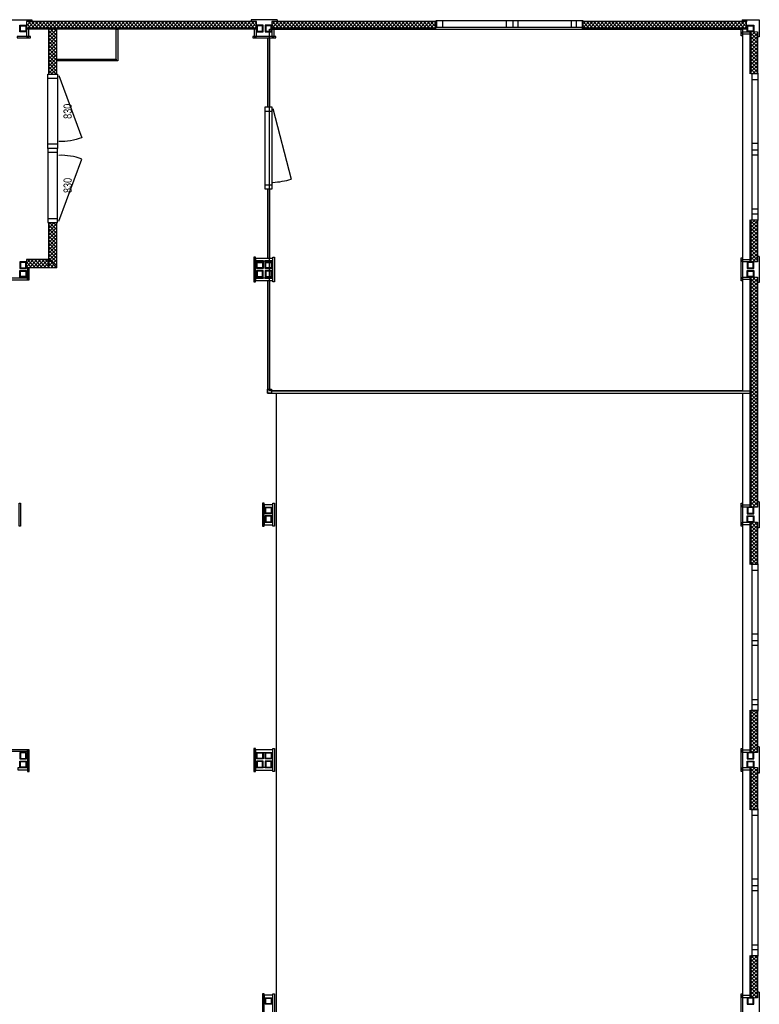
# Model space of a CAD drawing. Header units: inches. Extents: x 15 to 546804, y -66 to 267312.
# Tile 203 of 256: x 499591 to 508666, y 64431 to 76514. Entities that reach past the tile are written whole.
import ezdxf
from ezdxf.enums import TextEntityAlignment as Align

# ---------------------------------------------------------------- set-up
doc = ezdxf.new("R2010")
doc.units = ezdxf.units.IN
doc.header["$MEASUREMENT"] = 0
doc.linetypes.add('DASHED', pattern=[0.75, 0.5, -0.25])
doc.layers.add('812', color=221, linetype='Continuous', plot=False)
doc.layers.add('hulplijn', color=140, linetype='Continuous', plot=False)
doc.layers.add('A-1030-BE', color=7, linetype='Continuous')
doc.styles.get("Standard").update_dxf_attribs({"font": 'arial.ttf'})
pattern_1 = [(135, (563402.89, -87219.66), (-22.097087, -22.097087), []), (225, (563402.89, -87219.66), (22.097087, -22.097087), [])]
pattern_2 = [(135, (554786.89, -74452.228), (-22.097087, -22.097087), []), (225, (554786.89, -74452.228), (22.097087, -22.097087), [])]

# ---------------------------------------------------------------- blocks, each defined once
blk = doc.blocks.new('bi.dk.830.100')
for p, q in [((910, 120), (0, 120)), ((0, 120), (0, 0)), ((0, 0), (910, 0)), ((50, 120), (50, 0)), ((860, 0), (860, 120)), ((910, 0), (910, 120))]:
    blk.add_line(p, q)
at = {"flags": 128}
blk.add_lwpolyline([(17, -15), (779, -297)], dxfattribs=at)
blk.add_arc((89, -40), 736, 339.57, 1.9742)

msp = doc.modelspace()

# ---------------------------------------------------------------- hatches: boundary and pattern name
at = {"layer": 'A-1030-BE', "linetype": 'Continuous', "lineweight": 0}
h = msp.add_hatch(dxfattribs=at)
h.set_pattern_fill('ANSI37', scale=250, style=0)
h.set_pattern_definition([(45, (387071.85, 21651.33), (-22.097087, 22.097087), []), (135, (387071.85, 21651.33), (-22.097087, -22.097087), [])])
h.paths.add_polyline_path([(502684, 76491), (504697, 76491), (504697, 76411), (502684, 76411)])
h = msp.add_hatch(dxfattribs=at)
h.set_pattern_fill('ANSI37', scale=250, style=0)
h.set_pattern_definition([(45, (390882.85, 21651.33), (-22.097087, 22.097087), []), (135, (390882.85, 21651.33), (-22.097087, -22.097087), [])])
h.paths.add_polyline_path([(506495, 76491), (508508, 76491), (508508, 76411), (506495, 76411)])
h = msp.add_hatch(dxfattribs=at)
h.set_pattern_fill('ANSI37', scale=250, angle=90, style=0)
h.set_pattern_definition(pattern_2)
h.paths.add_polyline_path([(499947, 76399), (499947, 75845), (500047, 75845), (500047, 76399)])
h = msp.add_hatch(dxfattribs=at)
h.set_pattern_fill('ANSI37', scale=250, angle=90, style=0)
h.set_pattern_definition([(135, (563402.89, -85617.66), (-22.097087, -22.097087), []), (225, (563402.89, -85617.66), (22.097087, -22.097087), [])])
h.paths.add_polyline_path([(508563, 76366), (508563, 75848), (508643, 75848), (508643, 76366)])
h = msp.add_hatch(dxfattribs=at)
h.set_pattern_fill('ANSI37', scale=250, angle=90, style=0)
h.set_pattern_definition(pattern_2)
h.paths.add_polyline_path([(499947, 73571), (499947, 74025), (500047, 74025), (500047, 73471)])
h = msp.add_hatch(dxfattribs=at)
h.set_pattern_fill('ANSI37', scale=250, angle=90, style=0)
h.set_pattern_definition([(135, (563402.89, -87923.66), (-22.097087, -22.097087), []), (225, (563402.89, -87923.66), (22.097087, -22.097087), [])])
h.paths.add_polyline_path([(508563, 74060), (508563, 73542), (508643, 73542), (508643, 74060)])
h = msp.add_hatch(dxfattribs=at)
h.set_pattern_fill('ANSI37', scale=250, style=0)
h.set_pattern_definition([(45, (351672.85, 18731.33), (-22.097087, 22.097087), []), (135, (351672.85, 18731.33), (-22.097087, -22.097087), [])])
h.paths.add_polyline_path([(499947, 73571), (499674, 73571), (499674, 73471), (500047, 73471)])
h = msp.add_hatch(dxfattribs=at)
h.set_pattern_fill('ANSI37', scale=250, angle=90, style=0)
h.set_pattern_definition(pattern_1)
h.paths.add_polyline_path([(508563, 73356), (508563, 70532), (508643, 70532), (508643, 73356)])
h = msp.add_hatch(dxfattribs=at)
h.set_pattern_fill('ANSI37', scale=250, angle=90, style=0)
h.set_pattern_definition([(135, (563402.89, -87862.176), (-22.097087, -22.097087), []), (225, (563402.89, -87862.176), (22.097087, -22.097087), [])])
h.paths.add_polyline_path([(508563, 70346), (508563, 69828), (508643, 69828), (508643, 70346)])
h = msp.add_hatch(dxfattribs=at)
h.set_pattern_fill('ANSI37', scale=250, angle=90, style=0)
h.set_pattern_definition(pattern_1)
h.paths.add_polyline_path([(508563, 67522), (508563, 68040), (508643, 68040), (508643, 67522)])
h = msp.add_hatch(dxfattribs=at)
h.set_pattern_fill('ANSI37', scale=250, angle=90, style=0)
h.set_pattern_definition(pattern_1)
h.paths.add_polyline_path([(508563, 67336), (508563, 66818), (508643, 66818), (508643, 67336)])
h = msp.add_hatch(dxfattribs=at)
h.set_pattern_fill('ANSI37', scale=250, angle=90, style=0)
h.set_pattern_definition([(135, (563402.89, -84209.66), (-22.097087, -22.097087), []), (225, (563402.89, -84209.66), (22.097087, -22.097087), [])])
h.paths.add_polyline_path([(508563, 64512), (508563, 65030), (508643, 65030), (508643, 64512)])

# ---------------------------------------------------------------- linework, layer by layer
at = {"layer": '812', "color": 7}
for p, q in [((502657, 76399, 850), (508461, 76399, 850)), ((502657, 71958, 850), (502657, 76399, 850)), ((508461, 76399, 850), (508461, 71958, 850)), ((508461, 71958, 850), (502657, 71958, 850)), ((502744, 71931, 850), (508461, 71931, 850)), ((502744, 61370, 850), (502744, 71931, 850)), ((508461, 71931, 850), (508461, 61370, 850))]:
    msp.add_line(p, q, dxfattribs=at)
at = {"layer": 'A-1030-BE', "color": 7}
for p, q in [((499421, 76514, 850), (499741, 76514, 850)), ((499422, 76514, 850), (499740, 76514, 850)), ((499740, 76514, 850), (499740, 76492, 850)), ((499740, 76492, 850), (499761, 76492, 850)), ((499741, 76514, 850), (499741, 76493, 850)), ((499741, 76493, 850), (499760, 76493, 850)), ((499741, 76491, 850), (499760, 76491, 850)), ((502432, 76492, 850), (502411, 76492, 850)), ((502431, 76493, 850), (502412, 76493, 850)), ((502431, 76491, 850), (502412, 76491, 850)), ((502431, 76514, 850), (502431, 76493, 850)), ((502751, 76514, 850), (502431, 76514, 850)), ((502432, 76514, 850), (502432, 76492, 850)), ((502750, 76514, 850), (502432, 76514, 850)), ((502750, 76514, 850), (502750, 76492, 850)), ((502750, 76492, 850), (502771, 76492, 850)), ((502751, 76514, 850), (502751, 76493, 850)), ((502751, 76493, 850), (502770, 76493, 850)), ((502751, 76491, 850), (502770, 76491, 850)), ((508457, 76492, 850), (508436, 76492, 850)), ((508456, 76493, 850), (508437, 76493, 850)), ((508456, 76491, 850), (508437, 76491, 850)), ((508456, 76514, 850), (508456, 76493, 850)), ((508456, 76514, 850), (508666, 76514, 850)), ((508456, 76492, 850), (508456, 76491, 850)), ((508457, 76514, 850), (508457, 76492, 850)), ((508457, 76514, 850), (508665, 76514, 850)), ((508665, 76514, 850), (508665, 76305, 850)), ((508666, 76514, 850), (508666, 76304, 850)), ((508643, 76304, 850), (508643, 76285, 850)), ((508644, 76304, 850), (508643, 76304, 850)), ((508665, 76305, 850), (508644, 76305, 850)), ((508644, 76305, 850), (508644, 76284, 850)), ((508666, 76304, 850), (508644, 76304, 850)), ((508644, 76304, 850), (508644, 76285, 850)), ((508643, 73609, 850), (508643, 73629, 850)), ((508644, 73609, 850), (508644, 73629, 850)), ((508644, 73609, 850), (508644, 73629, 850)), ((508666, 73609, 850), (508644, 73609, 850)), ((508665, 73609, 850), (508644, 73609, 850)), ((508665, 73609, 850), (508665, 73290, 850)), ((508666, 73609, 850), (508666, 73289, 850)), ((508643, 73289, 850), (508643, 73270, 850)), ((508665, 73290, 850), (508644, 73290, 850)), ((508644, 73290, 850), (508644, 73269, 850)), ((508666, 73289, 850), (508644, 73289, 850)), ((508644, 73289, 850), (508644, 73270, 850)), ((508643, 70599, 850), (508643, 70619, 850)), ((508644, 70599, 850), (508644, 70619, 850)), ((508644, 70599, 850), (508644, 70619, 850)), ((508666, 70599, 850), (508644, 70599, 850)), ((508665, 70599, 850), (508644, 70599, 850)), ((508665, 70599, 850), (508665, 70280, 850)), ((508666, 70599, 850), (508666, 70279, 850)), ((508643, 70279, 850), (508643, 70260, 850)), ((508665, 70280, 850), (508644, 70280, 850)), ((508644, 70280, 850), (508644, 70259, 850)), ((508666, 70279, 850), (508644, 70279, 850)), ((508644, 70279, 850), (508644, 70260, 850)), ((508643, 67589, 850), (508643, 67609, 850)), ((508644, 67589, 850), (508644, 67609, 850)), ((508644, 67589, 850), (508644, 67609, 850)), ((508666, 67589, 850), (508644, 67589, 850)), ((508665, 67589, 850), (508644, 67589, 850)), ((508665, 67589, 850), (508665, 67270, 850)), ((508666, 67589, 850), (508666, 67269, 850)), ((508643, 67269, 850), (508643, 67250, 850)), ((508665, 67270, 850), (508644, 67270, 850)), ((508644, 67270, 850), (508644, 67249, 850)), ((508666, 67269, 850), (508644, 67269, 850)), ((508644, 67269, 850), (508644, 67250, 850)), ((508643, 64579, 850), (508643, 64599, 850)), ((508644, 64579, 850), (508644, 64599, 850)), ((508644, 64579, 850), (508644, 64599, 850)), ((508666, 64579, 850), (508644, 64579, 850)), ((508665, 64579, 850), (508644, 64579, 850)), ((508665, 64579, 850), (508665, 64260, 850)), ((508666, 64579, 850), (508666, 64259, 850))]:
    msp.add_line(p, q, dxfattribs=at)
at = {"layer": 'A-1030-BE', "color": 7, "linetype": 'Continuous', "lineweight": 0}
for p, q in [((499674, 76481, 850), (499684, 76491, 850)), ((499674, 76437, 850), (499729, 76491, 850)), ((499693, 76411, 850), (499773, 76491, 850)), ((499774, 76411, 850), (499694, 76491, 850)), ((499737, 76411, 850), (499817, 76491, 850)), ((499818, 76411, 850), (499738, 76491, 850)), ((499781, 76411, 850), (499861, 76491, 850)), ((499863, 76411, 850), (499783, 76491, 850)), ((499825, 76411, 850), (499905, 76491, 850)), ((499907, 76411, 850), (499827, 76491, 850)), ((499870, 76411, 850), (499950, 76491, 850)), ((499951, 76411, 850), (499871, 76491, 850)), ((499914, 76411, 850), (499994, 76491, 850)), ((499995, 76411, 850), (499915, 76491, 850)), ((499958, 76411, 850), (500038, 76491, 850)), ((500039, 76411, 850), (499959, 76491, 850)), ((500002, 76411, 850), (500082, 76491, 850)), ((500084, 76411, 850), (500004, 76491, 850)), ((500046, 76411, 850), (500126, 76491, 850)), ((500128, 76411, 850), (500048, 76491, 850)), ((500091, 76411, 850), (500171, 76491, 850)), ((500172, 76411, 850), (500092, 76491, 850)), ((500135, 76411, 850), (500215, 76491, 850)), ((500216, 76411, 850), (500136, 76491, 850)), ((500179, 76411, 850), (500259, 76491, 850)), ((500260, 76411, 850), (500180, 76491, 850)), ((500223, 76411, 850), (500303, 76491, 850)), ((500305, 76411, 850), (500225, 76491, 850)), ((500267, 76411, 850), (500347, 76491, 850)), ((500349, 76411, 850), (500269, 76491, 850)), ((500311, 76411, 850), (500391, 76491, 850)), ((500393, 76411, 850), (500313, 76491, 850)), ((500356, 76411, 850), (500436, 76491, 850)), ((500437, 76411, 850), (500357, 76491, 850)), ((500400, 76411, 850), (500480, 76491, 850)), ((500481, 76411, 850), (500401, 76491, 850)), ((500444, 76411, 850), (500524, 76491, 850)), ((500526, 76411, 850), (500446, 76491, 850)), ((500488, 76411, 850), (500568, 76491, 850)), ((500570, 76411, 850), (500490, 76491, 850)), ((500532, 76411, 850), (500612, 76491, 850)), ((500614, 76411, 850), (500534, 76491, 850)), ((500577, 76411, 850), (500657, 76491, 850)), ((500658, 76411, 850), (500578, 76491, 850)), ((500621, 76411, 850), (500701, 76491, 850)), ((500702, 76411, 850), (500622, 76491, 850)), ((500665, 76411, 850), (500745, 76491, 850)), ((500747, 76411, 850), (500667, 76491, 850)), ((500709, 76411, 850), (500789, 76491, 850)), ((500791, 76411, 850), (500711, 76491, 850)), ((500753, 76411, 850), (500833, 76491, 850)), ((500835, 76411, 850), (500755, 76491, 850)), ((500798, 76411, 850), (500878, 76491, 850)), ((500879, 76411, 850), (500799, 76491, 850)), ((500842, 76411, 850), (500922, 76491, 850)), ((500923, 76411, 850), (500843, 76491, 850)), ((500886, 76411, 850), (500966, 76491, 850)), ((500968, 76411, 850), (500888, 76491, 850)), ((500930, 76411, 850), (501010, 76491, 850)), ((501012, 76411, 850), (500932, 76491, 850)), ((500974, 76411, 850), (501054, 76491, 850)), ((501056, 76411, 850), (500976, 76491, 850)), ((501019, 76411, 850), (501099, 76491, 850)), ((501100, 76411, 850), (501020, 76491, 850)), ((501063, 76411, 850), (501143, 76491, 850)), ((501144, 76411, 850), (501064, 76491, 850)), ((501107, 76411, 850), (501187, 76491, 850)), ((501188, 76411, 850), (501108, 76491, 850)), ((501151, 76411, 850), (501231, 76491, 850)), ((501233, 76411, 850), (501153, 76491, 850)), ((501195, 76411, 850), (501275, 76491, 850)), ((501277, 76411, 850), (501197, 76491, 850)), ((501240, 76411, 850), (501320, 76491, 850)), ((501321, 76411, 850), (501241, 76491, 850)), ((501284, 76411, 850), (501364, 76491, 850)), ((501365, 76411, 850), (501285, 76491, 850)), ((501328, 76411, 850), (501408, 76491, 850)), ((501409, 76411, 850), (501329, 76491, 850)), ((501372, 76411, 850), (501452, 76491, 850)), ((501454, 76411, 850), (501374, 76491, 850)), ((501416, 76411, 850), (501496, 76491, 850)), ((501498, 76411, 850), (501418, 76491, 850)), ((501461, 76411, 850), (501541, 76491, 850)), ((501542, 76411, 850), (501462, 76491, 850)), ((501505, 76411, 850), (501585, 76491, 850)), ((501586, 76411, 850), (501506, 76491, 850)), ((501549, 76411, 850), (501629, 76491, 850)), ((501630, 76411, 850), (501550, 76491, 850)), ((501593, 76411, 850), (501673, 76491, 850)), ((501675, 76411, 850), (501595, 76491, 850)), ((501637, 76411, 850), (501717, 76491, 850)), ((501719, 76411, 850), (501639, 76491, 850)), ((501681, 76411, 850), (501761, 76491, 850)), ((501763, 76411, 850), (501683, 76491, 850)), ((501726, 76411, 850), (501806, 76491, 850)), ((501807, 76411, 850), (501727, 76491, 850)), ((501770, 76411, 850), (501850, 76491, 850)), ((501851, 76411, 850), (501771, 76491, 850)), ((501814, 76411, 850), (501894, 76491, 850)), ((501896, 76411, 850), (501816, 76491, 850)), ((501858, 76411, 850), (501938, 76491, 850)), ((501940, 76411, 850), (501860, 76491, 850)), ((501902, 76411, 850), (501982, 76491, 850)), ((501984, 76411, 850), (501904, 76491, 850)), ((501947, 76411, 850), (502027, 76491, 850)), ((502028, 76411, 850), (501948, 76491, 850)), ((501991, 76411, 850), (502071, 76491, 850)), ((502072, 76411, 850), (501992, 76491, 850)), ((502035, 76411, 850), (502115, 76491, 850)), ((502117, 76411, 850), (502037, 76491, 850)), ((502079, 76411, 850), (502159, 76491, 850)), ((502161, 76411, 850), (502081, 76491, 850)), ((502123, 76411, 850), (502203, 76491, 850)), ((502205, 76411, 850), (502125, 76491, 850)), ((502168, 76411, 850), (502248, 76491, 850)), ((502249, 76411, 850), (502169, 76491, 850)), ((502212, 76411, 850), (502292, 76491, 850)), ((502293, 76411, 850), (502213, 76491, 850)), ((502256, 76411, 850), (502336, 76491, 850)), ((502338, 76411, 850), (502258, 76491, 850)), ((502300, 76411, 850), (502380, 76491, 850)), ((502382, 76411, 850), (502302, 76491, 850)), ((502344, 76411, 850), (502424, 76491, 850)), ((502426, 76411, 850), (502346, 76491, 850)), ((502389, 76411, 850), (502469, 76491, 850)), ((502470, 76411, 850), (502390, 76491, 850)), ((502498, 76428, 850), (502434, 76491, 850)), ((502498, 76472, 850), (502478, 76491, 850)), ((499730, 76411, 850), (499674, 76468, 850)), ((499686, 76411, 850), (499674, 76423, 850)), ((502433, 76411, 850), (502498, 76476, 850)), ((502477, 76411, 850), (502498, 76432, 850))]:
    msp.add_line(p, q, dxfattribs=at)
at = {"layer": 'A-1030-BE', "color": 7, "linetype": 'Continuous', "lineweight": 25, "ltscale": 10}
for p, q in [((502498, 76491, 850), (499674, 76491, 850)), ((502498, 76491, 850), (500485, 76491, 850)), ((504697, 76491, 850), (502684, 76491, 850)), ((506505, 76501, 850), (504697, 76501, 850)), ((504697, 76501, 850), (504697, 76491, 850)), ((504697, 76399, 850), (504697, 76491, 850)), ((504707, 76491, 850), (504697, 76491, 850)), ((504707, 76491, 850), (504707, 76422, 850)), ((504779, 76501, 850), (504779, 76422, 850)), ((505560, 76501, 850), (505560, 76422, 850)), ((505642, 76501, 850), (505642, 76422, 850)), ((505702, 76501, 850), (505702, 76422, 850)), ((506363, 76422, 850), (506363, 76501, 850)), ((506423, 76422, 850), (506423, 76501, 850)), ((508518, 76491, 850), (506495, 76491, 850)), ((506495, 76399, 850), (506495, 76491, 850)), ((506505, 76491, 850), (506495, 76491, 850)), ((506495, 76422, 850), (506495, 76491, 850)), ((506505, 76491, 850), (506505, 76501, 850)), ((502498, 76411, 850), (499674, 76411, 850)), ((502498, 76399, 850), (499674, 76399, 850)), ((499947, 75845, 850), (499947, 76399, 850)), ((500047, 75845, 850), (500047, 76399, 850)), ((504697, 76411, 850), (502684, 76411, 850)), ((504697, 76399, 850), (502684, 76399, 850)), ((504707, 76422, 850), (506495, 76422, 850)), ((508518, 76411, 850), (506495, 76411, 850)), ((508518, 76399, 850), (506495, 76399, 850)), ((502630, 76291, 850), (502630, 75443, 850)), ((502657, 76291, 850), (502657, 75443, 850)), ((508551, 76366, 850), (508551, 75848, 850)), ((508563, 76366, 850), (508563, 75848, 850)), ((508643, 76366, 850), (508643, 75848, 850)), ((508573, 75848, 850), (508573, 74060, 850)), ((508643, 75848, 850), (508573, 75848, 850)), ((508653, 75776, 850), (508573, 75776, 850)), ((508653, 75858, 850), (508643, 75858, 850)), ((508643, 75848, 850), (508643, 75858, 850)), ((508653, 74050, 850), (508653, 75858, 850)), ((502604, 74433, 850), (502604, 75443, 850)), ((502604, 75443, 850), (502684, 75443, 850)), ((502684, 75443, 850), (502684, 74433, 850)), ((502699, 75426, 850), (502923, 74557, 850)), ((502604, 75393, 850), (502684, 75393, 850)), ((508653, 74995, 850), (508573, 74995, 850)), ((508653, 74913, 850), (508573, 74913, 850)), ((508653, 74853, 850), (508573, 74853, 850)), ((502684, 74483, 850), (502604, 74483, 850)), ((502684, 74433, 850), (502604, 74433, 850)), ((502630, 74433, 850), (502630, 73584, 850)), ((502657, 74433, 850), (502657, 73584, 850)), ((508573, 74192, 850), (508653, 74192, 850)), ((508573, 74132, 850), (508653, 74132, 850)), ((499947, 73471, 850), (499947, 74025, 850)), ((500047, 73471, 850), (500047, 74025, 850)), ((508551, 74060, 850), (508551, 73542, 850)), ((508563, 74060, 850), (508563, 73542, 850)), ((508573, 74060, 850), (508643, 74060, 850)), ((508643, 74050, 850), (508643, 74060, 850)), ((508643, 74060, 850), (508643, 73542, 850)), ((508643, 74050, 850), (508653, 74050, 850)), ((499947, 73571, 850), (499674, 73571, 850)), ((499947, 73471, 850), (499674, 73471, 850)), ((508551, 73356, 850), (508551, 70532, 850)), ((508563, 73356, 850), (508563, 70532, 850)), ((508643, 73356, 850), (508643, 70532, 850)), ((502630, 73314, 850), (502630, 71931, 850)), ((502657, 73314, 850), (502657, 71981, 850)), ((502630, 71931, 850), (508551, 71931, 850)), ((502680, 71958, 850), (508551, 71958, 850)), ((508551, 70346, 850), (508551, 69828, 850)), ((508563, 70346, 850), (508563, 69828, 850)), ((508643, 70346, 850), (508643, 69828, 850)), ((508573, 69828, 850), (508573, 68040, 850)), ((508643, 69828, 850), (508573, 69828, 850)), ((508653, 69756, 850), (508573, 69756, 850)), ((508653, 69838, 850), (508643, 69838, 850)), ((508643, 69828, 850), (508643, 69838, 850)), ((508653, 68030, 850), (508653, 69838, 850)), ((508653, 68975, 850), (508573, 68975, 850)), ((508653, 68893, 850), (508573, 68893, 850)), ((508653, 68833, 850), (508573, 68833, 850)), ((508573, 68172, 850), (508653, 68172, 850)), ((508551, 68040, 850), (508551, 67522, 850)), ((508563, 68040, 850), (508563, 67522, 850)), ((508573, 68112, 850), (508653, 68112, 850)), ((508573, 68040, 850), (508643, 68040, 850)), ((508643, 68030, 850), (508643, 68040, 850)), ((508643, 68040, 850), (508643, 67522, 850)), ((508643, 68030, 850), (508653, 68030, 850)), ((508551, 67336, 850), (508551, 66818, 850)), ((508563, 67336, 850), (508563, 66818, 850)), ((508643, 67336, 850), (508643, 66818, 850)), ((508653, 66828, 850), (508643, 66828, 850)), ((508643, 66818, 850), (508643, 66828, 850)), ((508653, 65020, 850), (508653, 66828, 850)), ((508573, 66818, 850), (508573, 65030, 850)), ((508643, 66818, 850), (508573, 66818, 850)), ((508653, 66746, 850), (508573, 66746, 850)), ((508653, 65965, 850), (508573, 65965, 850)), ((508653, 65883, 850), (508573, 65883, 850)), ((508653, 65823, 850), (508573, 65823, 850)), ((508573, 65162, 850), (508653, 65162, 850)), ((508551, 65030, 850), (508551, 64512, 850)), ((508563, 65030, 850), (508563, 64512, 850)), ((508573, 65102, 850), (508653, 65102, 850)), ((508573, 65030, 850), (508643, 65030, 850)), ((508643, 65020, 850), (508643, 65030, 850)), ((508643, 65030, 850), (508643, 64512, 850)), ((508643, 65020, 850), (508653, 65020, 850))]:
    msp.add_line(p, q, dxfattribs=at)
at = {"layer": 'A-1030-BE', "color": 7, "linetype": 'Continuous', "lineweight": 25, "ltscale": 10, "elevation": 850}
for points in [[(499674, 76446), (499674, 76366), (499594, 76366), (499594, 76446)], [(499668, 76440), (499668, 76372), (499600, 76372), (499600, 76440)], [(499674, 76309), (499704, 76309), (499704, 76399), (499674, 76399)], [(500795, 76011), (500777, 76011), (500777, 76399), (500795, 76399)], [(502468, 76309), (502498, 76309), (502498, 76399), (502468, 76399)], [(502498, 76446), (502498, 76366), (502578, 76366), (502578, 76446)], [(502504, 76440), (502504, 76372), (502572, 76372), (502572, 76440)], [(502604, 76366), (502684, 76366), (502684, 76446), (502604, 76446)], [(502610, 76372), (502678, 76372), (502678, 76440), (502610, 76440)], [(502684, 76309), (502714, 76309), (502714, 76399), (502684, 76399)], [(508443, 76318), (508443, 76399), (508461, 76399), (508461, 76318)], [(508598, 76366), (508518, 76366), (508518, 76446), (508598, 76446)], [(508592, 76372), (508524, 76372), (508524, 76440), (508592, 76440)], [(499559, 76291), (499722, 76291), (499722, 76309), (499559, 76309)], [(502450, 76291), (502732, 76291), (502732, 76309), (502450, 76309)], [(508461, 76336), (508461, 76366), (508551, 76366), (508551, 76336)], [(500047, 76011), (500047, 76029), (500777, 76029), (500777, 76011)], [(502483, 73296), (502483, 73602), (502465, 73602), (502465, 73296)], [(502699, 73296), (502699, 73602), (502717, 73602), (502717, 73296)], [(508443, 73308), (508443, 73590), (508461, 73590), (508461, 73308)], [(499674, 73462), (499674, 73542), (499594, 73542), (499594, 73462)], [(499668, 73468), (499668, 73536), (499600, 73536), (499600, 73468)], [(499689, 73471), (499689, 73323), (499707, 73323), (499707, 73471)], [(502699, 73554), (502699, 73584), (502483, 73584), (502483, 73554)], [(502498, 73462), (502498, 73542), (502578, 73542), (502578, 73462)], [(502504, 73468), (502504, 73536), (502572, 73536), (502572, 73468)], [(502604, 73542), (502684, 73542), (502684, 73462), (502604, 73462)], [(502610, 73536), (502678, 73536), (502678, 73468), (502610, 73468)], [(508461, 73542), (508461, 73572), (508551, 73572), (508551, 73542)], [(508598, 73542), (508518, 73542), (508518, 73462), (508598, 73462)], [(508592, 73536), (508524, 73536), (508524, 73468), (508592, 73468)], [(499674, 73436), (499674, 73356), (499594, 73356), (499594, 73436)], [(499668, 73430), (499668, 73362), (499600, 73362), (499600, 73430)], [(502498, 73436), (502498, 73356), (502578, 73356), (502578, 73436)], [(502504, 73430), (502504, 73362), (502572, 73362), (502572, 73430)], [(502604, 73356), (502684, 73356), (502684, 73436), (502604, 73436)], [(502610, 73362), (502678, 73362), (502678, 73430), (502610, 73430)], [(508461, 73326), (508461, 73356), (508551, 73356), (508551, 73326)], [(508598, 73356), (508518, 73356), (508518, 73436), (508598, 73436)], [(508592, 73362), (508524, 73362), (508524, 73430), (508592, 73430)], [(499689, 73341), (499428, 73341), (499428, 73323), (499689, 73323)], [(502699, 73314), (502699, 73344), (502483, 73344), (502483, 73314)], [(502680, 71981), (502680, 71931), (502630, 71931), (502630, 71981)], [(499583, 70298), (499583, 70580), (499601, 70580), (499601, 70298)], [(502589, 70298), (502589, 70580), (502571, 70580), (502571, 70298)], [(502699, 70298), (502699, 70580), (502717, 70580), (502717, 70298)], [(508443, 70298), (508443, 70580), (508461, 70580), (508461, 70298)], [(502699, 70532), (502699, 70562), (502589, 70562), (502589, 70532)], [(502604, 70532), (502684, 70532), (502684, 70452), (502604, 70452)], [(502610, 70526), (502678, 70526), (502678, 70458), (502610, 70458)], [(508461, 70532), (508461, 70562), (508551, 70562), (508551, 70532)], [(508598, 70532), (508518, 70532), (508518, 70452), (508598, 70452)], [(508592, 70526), (508524, 70526), (508524, 70458), (508592, 70458)], [(502699, 70316), (502699, 70346), (502589, 70346), (502589, 70316)], [(502604, 70346), (502684, 70346), (502684, 70426), (502604, 70426)], [(502610, 70352), (502678, 70352), (502678, 70420), (502610, 70420)], [(508461, 70316), (508461, 70346), (508551, 70346), (508551, 70316)], [(508598, 70346), (508518, 70346), (508518, 70426), (508598, 70426)], [(508592, 70352), (508524, 70352), (508524, 70420), (508592, 70420)], [(499428, 67537), (499689, 67537), (499689, 67555), (499428, 67555)], [(499689, 67555), (499689, 67288), (499707, 67288), (499707, 67555)], [(502483, 67288), (502483, 67570), (502465, 67570), (502465, 67288)], [(502699, 67522), (502699, 67552), (502483, 67552), (502483, 67522)], [(502699, 67288), (502699, 67570), (502717, 67570), (502717, 67288)], [(508443, 67288), (508443, 67570), (508461, 67570), (508461, 67288)], [(508461, 67522), (508461, 67552), (508551, 67552), (508551, 67522)], [(499674, 67442), (499674, 67522), (499594, 67522), (499594, 67442)], [(499668, 67448), (499668, 67516), (499600, 67516), (499600, 67448)], [(502498, 67442), (502498, 67522), (502578, 67522), (502578, 67442)], [(502504, 67448), (502504, 67516), (502572, 67516), (502572, 67448)], [(502604, 67522), (502684, 67522), (502684, 67442), (502604, 67442)], [(502610, 67516), (502678, 67516), (502678, 67448), (502610, 67448)], [(508598, 67522), (508518, 67522), (508518, 67442), (508598, 67442)], [(508592, 67516), (508524, 67516), (508524, 67448), (508592, 67448)], [(499689, 67336), (499689, 67306), (499571, 67306), (499571, 67336)], [(499674, 67416), (499674, 67336), (499594, 67336), (499594, 67416)], [(499668, 67410), (499668, 67342), (499600, 67342), (499600, 67410)], [(502699, 67306), (502699, 67336), (502483, 67336), (502483, 67306)], [(502498, 67416), (502498, 67336), (502578, 67336), (502578, 67416)], [(502504, 67410), (502504, 67342), (502572, 67342), (502572, 67410)], [(502604, 67336), (502684, 67336), (502684, 67416), (502604, 67416)], [(502610, 67342), (502678, 67342), (502678, 67410), (502610, 67410)], [(508461, 67306), (508461, 67336), (508551, 67336), (508551, 67306)], [(508598, 67336), (508518, 67336), (508518, 67416), (508598, 67416)], [(508592, 67342), (508524, 67342), (508524, 67410), (508592, 67410)], [(502589, 64278), (502589, 64560), (502571, 64560), (502571, 64278)], [(502699, 64512), (502699, 64542), (502589, 64542), (502589, 64512)], [(502699, 64278), (502699, 64560), (502717, 64560), (502717, 64278)], [(508443, 64278), (508443, 64560), (508461, 64560), (508461, 64278)], [(508461, 64512), (508461, 64542), (508551, 64542), (508551, 64512)], [(502604, 64512), (502684, 64512), (502684, 64432), (502604, 64432)], [(502610, 64506), (502678, 64506), (502678, 64438), (502610, 64438)], [(508598, 64512), (508518, 64512), (508518, 64432), (508598, 64432)], [(508592, 64506), (508524, 64506), (508524, 64438), (508592, 64438)]]:
    msp.add_lwpolyline(points, close=True, dxfattribs=at)
at = {"layer": 'A-1030-BE', "color": 7, "elevation": 850}
for points in [[(502578, 73554), (502498, 73554), (502498, 73542), (502578, 73542)], [(502684, 73554), (502604, 73554), (502604, 73542), (502684, 73542)], [(502578, 73356), (502498, 73356), (502498, 73344), (502578, 73344)], [(502684, 73356), (502604, 73356), (502604, 73344), (502684, 73344)]]:
    msp.add_lwpolyline(points, close=True, dxfattribs=at)
at = {"layer": 'A-1030-BE', "color": 7, "linetype": 'DASHED', "lineweight": 13, "ltscale": 10, "elevation": 850}
msp.add_lwpolyline([(502744, 71931), (502744, 61535)], dxfattribs=at)
at = {"layer": 'A-1030-BE', "color": 7}
for centre, start, end in [((499760, 76492, 850), 270, 90), ((502412, 76492, 850), 90, 270), ((502770, 76492, 850), 270, 90), ((508437, 76492, 850), 90, 270), ((508644, 76285, 850), 180, 0), ((508644, 73629, 850), 0, 180), ((508644, 73270, 850), 180, 0), ((508644, 70619, 850), 0, 180), ((508644, 70260, 850), 180, 0), ((508644, 67609, 850), 0, 180), ((508644, 67250, 850), 180, 0), ((508644, 64599, 850), 0, 180)]:
    msp.add_arc(centre, 0.7, start, end, dxfattribs=at)
at = {"layer": 'A-1030-BE', "color": 7, "linetype": 'Continuous', "lineweight": 25, "ltscale": 10}
msp.add_arc((502655, 75419, 850), 902, 272.7887, 287.2636, dxfattribs=at)
at = {"layer": 'hulplijn', "color": 7, "linetype": 'Continuous', "lineweight": 0}
for p, q in [((499674, 76491, 850), (502498, 76491, 850)), ((499674, 76411, 850), (499674, 76491, 850)), ((502498, 76491, 850), (502498, 76411, 850)), ((502498, 76411, 850), (499674, 76411, 850))]:
    msp.add_line(p, q, dxfattribs=at)
at = {"layer": 'hulplijn', "color": 7, "linetype": 'Continuous', "lineweight": 0, "elevation": 850}
for points in [[(502684, 76491), (504697, 76491), (504697, 76411), (502684, 76411)], [(506495, 76491), (508508, 76491), (508508, 76411), (506495, 76411)], [(499947, 76399), (499947, 75845), (500047, 75845), (500047, 76399)], [(508563, 76366), (508563, 75848), (508643, 75848), (508643, 76366)], [(499947, 73571), (499947, 74025), (500047, 74025), (500047, 73471)], [(508563, 74060), (508563, 73542), (508643, 73542), (508643, 74060)], [(499947, 73571), (499674, 73571), (499674, 73471), (500047, 73471)], [(508563, 73356), (508563, 70532), (508643, 70532), (508643, 73356)], [(508563, 70346), (508563, 69828), (508643, 69828), (508643, 70346)], [(508563, 67522), (508563, 68040), (508643, 68040), (508643, 67522)], [(508563, 67336), (508563, 66818), (508643, 66818), (508643, 67336)], [(508563, 64512), (508563, 65030), (508643, 65030), (508643, 64512)]]:
    msp.add_lwpolyline(points, close=True, dxfattribs=at)

# ---------------------------------------------------------------- block references
at = {"layer": 'A-1030-BE', "color": 7, "linetype": 'Continuous', "lineweight": 25, "ltscale": 10}
ref = msp.add_blockref('bi.dk.830.100', (500057, 75845, 850), dxfattribs=dict(at, xscale=-1, rotation=90))
ref.add_attrib('DEUR', '830', dxfattribs={"layer": '0', "height": 100, "rotation": 90, "width": 0.8}).set_placement((500179, 75390, 850), align=Align.MIDDLE)
ref = msp.add_blockref('bi.dk.830.100', (500057, 74025, 850), dxfattribs=dict(at, rotation=90))
ref.add_attrib('DEUR', '830', dxfattribs={"layer": '0', "height": 100, "rotation": 90, "width": 0.8}).set_placement((500179, 74480, 850), align=Align.MIDDLE)

doc.saveas('drawing.dxf')
